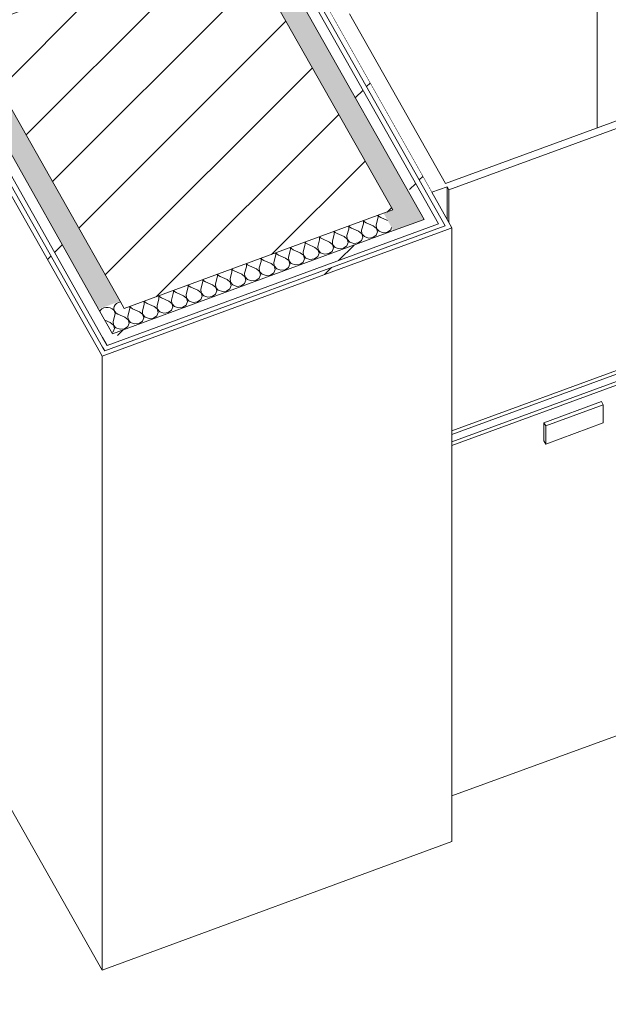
# Model space of a CAD drawing. Header units: millimetres. Extents: x -8337 to 19291, y 9509 to 21675.
# Tile 64 of 163: x -674 to 67, y 15336 to 16577. Entities that reach past the tile are written whole.
import ezdxf

# ---------------------------------------------------------------- set-up
doc = ezdxf.new("R2010")
doc.units = ezdxf.units.MM
doc.header["$MEASUREMENT"] = 0
doc.linetypes.add('Wipeout_Contour', pattern=[1000, 0, -1000])
for name, color, linetype in [('10_ESTR_Pilars', 7, 'Continuous'), ('Nuevo_08_E_Envans secs', 7, 'Continuous'), ('Nuevo_09_EI_Mobiliari general', 7, 'Continuous'), ('Nuevo_14_PAV_Soft Light Grey 0554', 7, 'Continuous'), ('Nuevo_Puertas Archicad', 7, 'Continuous')]:
    doc.layers.add(name, color=color, linetype=linetype)
for name, color, linetype, lineweight in [('10_ESTR_Pilars_Pluma_Nº__28', 7, 'Continuous', 20), ('10_ESTR_Pilars_Pluma_Nº__42', 8, 'Continuous', 25), ('Nuevo_08_E_Envans secs_Pluma_Nº__1', 7, 'Continuous', 5), ('Nuevo_08_E_Envans secs_Pluma_Nº__47', 7, 'Continuous', 20), ('Nuevo_09_EI_Mobiliari general_Pluma_Nº__1', 7, 'Continuous', 5), ('Nuevo_09_EI_Mobiliari general_Pluma_Nº__24', 252, 'Continuous', 5), ('Nuevo_14_PAV_Soft Light Grey 0554_Pluma_Nº__89', 7, 'Continuous', 5), ('Nuevo_Puertas Archicad_Pluma_Nº__1', 7, 'Continuous', 5)]:
    doc.layers.add(name, color=color, linetype=linetype, lineweight=lineweight)
for name, color, linetype, lineweight, true_color in [('Nuevo_08_E_Envans secs_Pluma_Nº__102', 7, 'Continuous', 5, 0xcccccc), ('Nuevo_08_E_Envans secs_Pluma_Nº__171', 171, 'Continuous', 13, 0xaaaaff), ('Nuevo_08_E_Envans secs_Pluma_Nº__177', 7, 'Continuous', 15, 0xf7e046), ('Nuevo_Puertas Archicad_Pluma_Nº__3', 7, 'Continuous', 5, 0xa4a4a4)]:
    doc.layers.add(name, color=color, linetype=linetype, lineweight=lineweight, true_color=true_color)
pattern_1 = [(45, (0, 0), (-183.8478, 183.8478), [195, -65]), (45, (7e-14, 183.85), (-183.8478, 183.8478), [195, -65])]

# ---------------------------------------------------------------- blocks, each defined once
blk = doc.blocks.new('Elem Sección_29_1')
at = {"color": 254, "linetype": 'Wipeout_Contour', "lineweight": 0, "ltscale": 65831.945839}
blk.add_wipeout([(-740.8, 16563.1), (-542.7, 16212.8), (-204.8, 16337), (-402.8, 16687.3)], dxfattribs=at).dxf.layer = '10_ESTR_Pilars'
at = {"layer": '10_ESTR_Pilars_Pluma_Nº__42', "linetype": 'Continuous', "lineweight": 25}
h = blk.add_hatch(dxfattribs=at)
h.set_pattern_fill('00_GCT_trama_45º_e1_400__05', color=8, style=0, pattern_type=2)
h.set_pattern_definition([(45, (0, 0), (-45.96194, 45.96194), [])])
h.paths.add_polyline_path([(-740.8, 16563.1), (-542.7, 16212.8), (-204.8, 16337), (-402.8, 16687.3)])
at = {"layer": '10_ESTR_Pilars_Pluma_Nº__28', "color": 7, "linetype": 'Continuous', "lineweight": 20}
blk.add_line((-402.8, 16687.3), (-740.8, 16563.1), dxfattribs=at)
at = {"layer": '10_ESTR_Pilars_Pluma_Nº__28', "color": 7, "linetype": 'Continuous', "lineweight": 20, "flags": 128}
for points in [[(-402.8, 16687.3), (-400.1, 16682.6), (-397.5, 16678), (-391.8, 16667.8), (-386.1, 16657.7), (-355.3, 16603.2), (-204.8, 16337)], [(-740.8, 16563.1), (-738.1, 16558.4), (-735.5, 16553.7), (-729.8, 16543.6), (-724, 16533.5), (-693.2, 16479), (-548, 16222.1), (-542.7, 16212.8)], [(-204.8, 16337), (-216.3, 16332.8), (-542.7, 16212.8)]]:
    blk.add_lwpolyline(points, dxfattribs=at)
blk = doc.blocks.new('Elem Sección_69_1')
at = {"layer": 'Nuevo_09_EI_Mobiliari general_Pluma_Nº__1', "color": 7, "linetype": 'Continuous', "lineweight": 5}
for p, q in [((52.6, 16698.4), (52.6, 16440.4)), ((-136.4, 16325.5), (-136.4, 16366.3)), ((-134.2, 16321.6), (-134.2, 16362.4)), ((-130.3, 16054.2), (194.8, 16173.5)), ((177.6, 16171.7), (-130.3, 16058.7)), ((-130.3, 16045), (175.4, 16157.2)), ((-130.3, 16040.3), (177.6, 16153.3)), ((-14.5, 16069), (57.9, 16095.6)), ((60.1, 16091.7), (-12.3, 16065.1)), ((57.9, 16095.6), (60.1, 16091.7)), ((60.1, 16068.7), (60.1, 16091.7)), ((-12.3, 16065.1), (-14.5, 16069)), ((-14.5, 16046), (-14.5, 16069)), ((60.1, 16068.7), (-12.3, 16042.1)), ((-12.3, 16042.1), (-12.3, 16065.1)), ((-12.3, 16042.1), (-14.5, 16046)), ((177.6, 15711.8), (-130.3, 15598.9))]:
    blk.add_line(p, q, dxfattribs=at)
at = {"layer": 'Nuevo_09_EI_Mobiliari general_Pluma_Nº__24', "color": 252, "linetype": 'Continuous', "lineweight": 5}
for p, q in [((-259.2, 16584), (-138.6, 16370.2)), ((173.2, 16484.6), (-138.6, 16370.2)), ((177.6, 16476.8), (-134.2, 16362.4)), ((-136.4, 16366.3), (-155.5, 16359.3)), ((-136.4, 16366.3), (-134.2, 16362.4)), ((-155.5, 16359.3), (-155.8, 16359.2))]:
    blk.add_line(p, q, dxfattribs=at)
at = {"layer": 'Nuevo_09_EI_Mobiliari general_Pluma_Nº__24', "color": 252, "linetype": 'Continuous', "lineweight": 5, "flags": 128}
blk.add_lwpolyline([(-287.4, 16592.5), (-278.5, 16576.9), (-155.8, 16359.2)], dxfattribs=at)
blk = doc.blocks.new('Elem Sección_110_1')
at = {"layer": 'Nuevo_Puertas Archicad', "linetype": 'Continuous', "lineweight": 0, "true_color": 0xffffff}
h = blk.add_hatch(dxfattribs=at)
h.set_pattern_fill('Hormigón_en_Masa_0001', style=0, pattern_type=2)
h.set_pattern_definition([(0, (0, 0), (0, 779.423), [48.75, -401.25]), (0, (225, 389.7), (0, 779.423), [48.75, -401.25]), (60, (0, 0), (-675, 389.71), [48.75, -401.25]), (60, (450, 0), (-675, 389.71), [48.75, -401.25]), (120, (48.75, 0), (675, 389.71), [48.75, -401.25]), (120, (498.75, 0), (675, 389.71), [48.75, -401.25]), (0, (0, 75), (0, 150), [0, -150, 0, -225]), (45, (75, 75), (-106.066, 106.066), [0, -112.5, 0, -187.5])])
h.paths.add_polyline_path([(-347.8, 15124.2), (-330.3, 15093), (481.8, 15389.5), (464.3, 15420.7)])
at = {"layer": 'Nuevo_Puertas Archicad_Pluma_Nº__1', "color": 7, "linetype": 'Continuous', "lineweight": 5}
for p, q in [((464.3, 15420.7), (-347.8, 15124.2)), ((464.3, 15420.7), (481.8, 15389.5)), ((481.8, 15389.5), (-330.3, 15093)), ((156.6, 15352.5), (127.6, 15341.9)), ((127.6, 15341.9), (146, 15309.2)), ((175, 15319.8), (146, 15309.2)), ((196.9, 15280.8), (167.9, 15270.2)), ((167.9, 15270.2), (186.3, 15237.5)), ((215.3, 15248.1), (186.3, 15237.5)), ((-347.8, 15124.2), (-330.3, 15093)), ((-684.4, 15045.4), (-713.5, 15034.8)), ((-684.4, 15045.4), (-625.8, 14941)), ((-625.8, 14941), (-654.8, 14930.4))]:
    blk.add_line(p, q, dxfattribs=at)
at = {"layer": 'Nuevo_Puertas Archicad_Pluma_Nº__1', "color": 7, "linetype": 'Continuous', "lineweight": 5, "flags": 128}
for points in [[(156.6, 15352.5), (159.3, 15347.8), (161.9, 15343.1), (167.6, 15333), (173.3, 15322.9), (175, 15319.8)], [(196.9, 15280.8), (203.9, 15268.3), (209.6, 15258.2), (215.3, 15248.1)], [(-713.5, 15034.8), (-710.8, 15030.1), (-708.2, 15025.4), (-702.5, 15015.3), (-696.8, 15005.2), (-666.2, 14950.6), (-660.5, 14940.5), (-654.8, 14930.4)]]:
    blk.add_lwpolyline(points, dxfattribs=at)
at = {"layer": 'Nuevo_Puertas Archicad_Pluma_Nº__3', "color": 253, "linetype": 'Continuous', "lineweight": 5, "true_color": 0xa4a4a4}
for p, q in [((481.8, 15389.5), (481.8, 15384.8)), ((127.6, 15341.9), (127.6, 15297.8)), ((175, 15315.1), (175, 15319.8)), ((146, 15309.2), (146, 15304.5)), ((167.9, 14496), (167.9, 15270.2)), ((215.3, 14474.8), (215.3, 15248.1)), ((186.3, 15237.5), (186.3, 14464.2)), ((-347.8, 14349.9), (-347.8, 15124.2)), ((-330.3, 14318.8), (-330.3, 15093)), ((133.8, 14964.1), (167.9, 14976.6)), ((8.1, 14918.2), (85.4, 14946.4)), ((-625.8, 14689), (-625.8, 14941)), ((-654.8, 14930.4), (-654.8, 14740.3)), ((-117.6, 14872.3), (-40.2, 14900.6)), ((-117.6, 14872.3), (-117.6, 14840.1)), ((-291.6, 14826), (-298.7, 14820.1)), ((-282, 14830.8), (-291.6, 14826)), ((-278.7, 14824.9), (-288.4, 14820.2)), ((-272.3, 14833.1), (-282, 14830.8)), ((-269, 14827.2), (-278.7, 14824.9)), ((-265.2, 14832.3), (-272.3, 14833.1)), ((-261.9, 14826.5), (-269, 14827.2)), ((-262.6, 14828.6), (-265.2, 14832.3)), ((-262.6, 14828.6), (-259.4, 14822.8)), ((-259.4, 14822.8), (-261.9, 14826.5)), ((-261.9, 14817.3), (-259.4, 14822.8)), ((-298.7, 14820.1), (-301.3, 14814.5)), ((-301.3, 14814.5), (-298, 14808.7)), ((-295.4, 14814.2), (-298, 14808.7)), ((-288.4, 14820.2), (-295.4, 14814.2)), ((-284.5, 14815.2), (-285.5, 14813.3)), ((-285.5, 14813.3), (-278.9, 14799.7)), ((-282.1, 14817.3), (-284.5, 14815.2)), ((-278.7, 14819), (-282.1, 14817.3)), ((-275.3, 14819.8), (-278.7, 14819)), ((-272.8, 14819.5), (-275.3, 14819.8)), ((-271.9, 14818.2), (-272.8, 14819.5)), ((-271.9, 14818.2), (-265.4, 14804.7)), ((-268.7, 14811.6), (-261.9, 14817.3)), ((-298, 14808.7), (-295.4, 14805)), ((-295.4, 14805), (-288.4, 14804.2)), ((-288.4, 14804.2), (-281.8, 14805.8)), ((-278.9, 14799.7), (-274.1, 14786.1)), ((-265.4, 14804.7), (-260.5, 14791.1)), ((-274.3, 14786.6), (-272.9, 14779.2)), ((-260.5, 14791.1), (-260.1, 14789.2)), ((-260.1, 14789.2), (-258.2, 14778)), ((-291.6, 14775.4), (-298.7, 14769.5)), ((-282, 14780.2), (-291.6, 14775.4)), ((-278.7, 14774.4), (-288.4, 14769.6)), ((-273.5, 14782.2), (-282, 14780.2)), ((-272.9, 14775.7), (-278.7, 14774.4)), ((-272.9, 14756.2), (-272.9, 14779.2)), ((-258.2, 14755), (-258.2, 14778)), ((-298.7, 14769.5), (-301.3, 14763.9)), ((-301.3, 14763.9), (-298, 14758.1)), ((-295.4, 14763.6), (-298, 14758.1)), ((-288.4, 14769.6), (-295.4, 14763.6)), ((-284.5, 14764.6), (-285.5, 14762.7)), ((-285.5, 14762.7), (-278.9, 14752.8)), ((-282.1, 14766.7), (-284.5, 14764.6)), ((-278.7, 14768.4), (-282.1, 14766.7)), ((-275.3, 14769.2), (-278.7, 14768.4)), ((-272.9, 14768.9), (-275.3, 14769.2)), ((-298, 14758.1), (-295.4, 14754.4)), ((-295.4, 14754.4), (-288.4, 14753.7)), ((-288.4, 14753.7), (-280.7, 14755.5)), ((-278.9, 14752.8), (-277.2, 14750.4)), ((-277.2, 14750.4), (-271.9, 14746.5)), ((-274.5, 14752.8), (-272.9, 14756.2)), ((-264.7, 14745.5), (-261.6, 14747.6)), ((-261.6, 14747.6), (-260.1, 14750.8)), ((-260.1, 14750.8), (-258.2, 14755)), ((-271.9, 14746.5), (-268.4, 14745.1)), ((-268.4, 14745.1), (-264.7, 14745.5)), ((167.9, 14500.7), (-330.3, 14318.8)), ((184.8, 14465.8), (167.9, 14496)), ((-330.3, 14318.8), (-347.8, 14349.9))]:
    blk.add_line(p, q, dxfattribs=at)
blk = doc.blocks.new('*X167')
at = {"layer": 'Nuevo_08_E_Envans secs_Pluma_Nº__102', "linetype": 'Continuous', "lineweight": 5, "true_color": 0xcccccc}
blk.add_hatch(color=254, dxfattribs=at).paths.add_polyline_path([(-328.2, 16613.2), (-355.3, 16603.2), (-204.8, 16337), (-216.3, 16332.8), (-204, 16311), (-165.4, 16325.2), (-316.8, 16592.9)])
blk = doc.blocks.new('Elem Sección_130_1')
at = {"layer": 'Nuevo_08_E_Envans secs', "lineweight": 0}
blk.add_blockref('*X167', (0, 0), dxfattribs=at)
at = {"color": 254, "linetype": 'Wipeout_Contour', "lineweight": 0, "ltscale": 131694.657866}
blk.add_wipeout([(-287.4, 16592.5), (-293.1, 16590.3), (-136, 16312.4), (-130.3, 16314.6), (-155.5, 16359.3), (-155.8, 16359.2), (-278.6, 16576.9), (-278.5, 16576.9)], dxfattribs=at).dxf.layer = 'Nuevo_08_E_Envans secs'
at = {"layer": 'Nuevo_08_E_Envans secs_Pluma_Nº__171', "linetype": 'Continuous', "lineweight": 13, "true_color": 0xaaaaff}
h = blk.add_hatch(dxfattribs=at)
h.set_pattern_fill('Panellat_HPL_0001', color=161, style=0, pattern_type=2)
h.set_pattern_definition(pattern_1)
h.paths.add_polyline_path([(-287.4, 16592.5), (-293.1, 16590.3), (-136, 16312.4), (-130.3, 16314.6), (-155.5, 16359.3), (-155.8, 16359.2), (-278.6, 16576.9), (-278.5, 16576.9)])
at = {"layer": 'Nuevo_08_E_Envans secs_Pluma_Nº__1', "color": 7, "linetype": 'Continuous', "lineweight": 5}
blk.add_line((-130.3, 16314.6), (-136, 16312.4), dxfattribs=at)
at = {"layer": 'Nuevo_08_E_Envans secs_Pluma_Nº__47', "color": 7, "linetype": 'Continuous', "lineweight": 20}
blk.add_line((-130.3, 16314.6), (-130.3, 15541.3), dxfattribs=at)
at = {"color": 254, "linetype": 'Wipeout_Contour', "lineweight": 0, "ltscale": 82157.948299}
blk.add_wipeout([(-316.8, 16592.9), (-165.4, 16325.2), (-159.7, 16315), (-147.1, 16319.7), (-304.2, 16597.5)], dxfattribs=at).dxf.layer = 'Nuevo_08_E_Envans secs'
at = {"layer": 'Nuevo_08_E_Envans secs_Pluma_Nº__177', "linetype": 'Continuous', "lineweight": 15, "true_color": 0xf7e046}
h = blk.add_hatch(dxfattribs=at)
h.set_pattern_fill('Panellat_HPL_0001', color=53, style=0, pattern_type=2)
h.set_pattern_definition(pattern_1)
h.paths.add_polyline_path([(-316.8, 16592.9), (-165.4, 16325.2), (-159.7, 16315), (-147.1, 16319.7), (-304.2, 16597.5)])
at = {"layer": 'Nuevo_08_E_Envans secs_Pluma_Nº__1', "color": 7, "linetype": 'Continuous', "lineweight": 5}
for p, q in [((-278.5, 16576.9), (-278.6, 16576.9)), ((-155.5, 16359.3), (-130.3, 16314.6))]:
    blk.add_line(p, q, dxfattribs=at)
at = {"layer": 'Nuevo_08_E_Envans secs_Pluma_Nº__1', "color": 7, "linetype": 'Continuous', "lineweight": 5, "flags": 128}
for points in [[(-328.2, 16613.2), (-322.5, 16603), (-316.8, 16592.9), (-165.4, 16325.2)], [(-304.2, 16597.5), (-301.6, 16592.9), (-147.1, 16319.7)], [(-295.8, 16595), (-293.1, 16590.3), (-138.7, 16317.1)]]:
    blk.add_lwpolyline(points, dxfattribs=at)
blk = doc.blocks.new('*X169')
at = {"layer": 'Nuevo_08_E_Envans secs_Pluma_Nº__102', "color": 254, "linetype": 'Continuous', "lineweight": 5, "true_color": 0xcccccc}
for p, q in [((-241.6, 16321.7), (-242, 16323.3)), ((-241.7, 16323.5), (-240.4, 16322.1)), ((-225.6, 16318.2), (-223.4, 16326.2)), ((-223.2, 16328.4), (-223.6, 16330.1)), ((-223.4, 16326.2), (-223.2, 16328.4)), ((-223.3, 16330.2), (-222, 16328.9)), ((-222, 16328.9), (-219.8, 16327.6)), ((-211.3, 16323.8), (-219.8, 16327.6)), ((-278.4, 16309.9), (-277.2, 16308.6)), ((-262.4, 16304.7), (-260.2, 16312.7)), ((-260, 16314.9), (-260.4, 16316.6)), ((-260.2, 16312.7), (-260, 16314.9)), ((-260, 16316.7), (-258.8, 16315.4)), ((-258.8, 16315.4), (-256.6, 16314)), ((-247.7, 16310.1), (-256.6, 16314)), ((-243.7, 16307), (-247.7, 16310.1)), ((-244, 16311.5), (-241.8, 16319.4)), ((-244, 16311.5), (-243.7, 16307)), ((-241.8, 16319.4), (-241.6, 16321.7)), ((-240.4, 16322.1), (-238.2, 16320.8)), ((-229.3, 16316.9), (-238.2, 16320.8)), ((-225.3, 16313.8), (-229.3, 16316.9)), ((-225.6, 16318.2), (-225.3, 16313.8)), ((-225.3, 16313.8), (-222.1, 16310.2)), ((-224, 16309.5), (-225.3, 16313.8)), ((-222.1, 16310.2), (-217, 16308.4)), ((-211.5, 16309.1), (-207.3, 16312)), ((-207.3, 16312), (-206.2, 16314.8)), ((-299.2, 16291.2), (-297, 16299.2)), ((-296.8, 16301.4), (-297.2, 16303)), ((-297, 16299.2), (-296.8, 16301.4)), ((-296.8, 16303.2), (-295.6, 16301.9)), ((-295.6, 16301.9), (-293.3, 16300.5)), ((-284.5, 16296.6), (-293.3, 16300.5)), ((-280.8, 16298), (-278.6, 16305.9)), ((-280.8, 16298), (-280.5, 16293.5)), ((-278.4, 16308.2), (-278.8, 16309.8)), ((-278.6, 16305.9), (-278.4, 16308.2)), ((-277.2, 16308.6), (-274.9, 16307.3)), ((-266.1, 16303.4), (-274.9, 16307.3)), ((-262.1, 16300.3), (-266.1, 16303.4)), ((-262.4, 16304.7), (-262.1, 16300.3)), ((-262.1, 16300.3), (-258.9, 16296.6)), ((-260.8, 16295.9), (-262.1, 16300.3)), ((-248.3, 16295.6), (-244.1, 16298.5)), ((-244.1, 16298.5), (-242.4, 16302.7)), ((-243.7, 16307), (-240.5, 16303.4)), ((-242.4, 16302.7), (-243.7, 16307)), ((-240.5, 16303.4), (-235.4, 16301.7)), ((-235.4, 16301.7), (-229.9, 16302.3)), ((-229.9, 16302.3), (-225.7, 16305.2)), ((-225.7, 16305.2), (-224, 16309.5)), ((-217, 16308.4), (-211.5, 16309.1)), ((-336, 16277.7), (-333.8, 16285.6)), ((-333.6, 16287.9), (-334, 16289.5)), ((-333.8, 16285.6), (-333.6, 16287.9)), ((-333.6, 16289.7), (-332.4, 16288.3)), ((-332.4, 16288.3), (-330.1, 16287)), ((-321.3, 16283.1), (-330.1, 16287)), ((-317.6, 16284.4), (-315.4, 16292.4)), ((-315.2, 16294.6), (-315.6, 16296.3)), ((-315.4, 16292.4), (-315.2, 16294.6)), ((-315.2, 16296.4), (-314, 16295.1)), ((-314, 16295.1), (-311.7, 16293.8)), ((-302.9, 16289.9), (-311.7, 16293.8)), ((-298.9, 16286.7), (-302.9, 16289.9)), ((-299.2, 16291.2), (-298.8, 16286.8)), ((-297.6, 16282.4), (-298.9, 16286.7)), ((-298.8, 16286.8), (-295.7, 16283.1)), ((-280.5, 16293.5), (-284.5, 16296.6)), ((-280.9, 16284.9), (-279.2, 16289.2)), ((-280.5, 16293.5), (-277.3, 16289.9)), ((-279.2, 16289.2), (-280.5, 16293.5)), ((-277.3, 16289.9), (-272.2, 16288.1)), ((-272.2, 16288.1), (-266.7, 16288.8)), ((-266.7, 16288.8), (-262.5, 16291.7)), ((-262.5, 16291.7), (-260.8, 16295.9)), ((-258.9, 16296.6), (-253.8, 16294.9)), ((-253.8, 16294.9), (-248.3, 16295.6)), ((-370.4, 16274.4), (-370.8, 16276)), ((-370.6, 16272.1), (-370.4, 16274.4)), ((-370.4, 16276.1), (-369.2, 16274.8)), ((-369.2, 16274.8), (-366.9, 16273.5)), ((-358, 16269.6), (-366.9, 16273.5)), ((-354.4, 16270.9), (-352.2, 16278.9)), ((-352, 16281.1), (-352.4, 16282.8)), ((-352.2, 16278.9), (-352, 16281.1)), ((-352, 16282.9), (-350.8, 16281.6)), ((-350.8, 16281.6), (-348.5, 16280.2)), ((-339.7, 16276.3), (-348.5, 16280.2)), ((-335.7, 16273.2), (-339.7, 16276.3)), ((-336, 16277.7), (-335.6, 16273.2)), ((-334.4, 16268.9), (-335.7, 16273.2)), ((-335.6, 16273.2), (-332.5, 16269.6)), ((-317.3, 16280), (-321.3, 16283.1)), ((-317.7, 16271.4), (-316, 16275.6)), ((-317.6, 16284.4), (-317.2, 16280)), ((-316, 16275.6), (-317.3, 16280)), ((-317.2, 16280), (-314.1, 16276.4)), ((-314.1, 16276.4), (-309, 16274.6)), ((-309, 16274.6), (-303.5, 16275.3)), ((-303.5, 16275.3), (-299.3, 16278.2)), ((-299.3, 16278.2), (-297.6, 16282.4)), ((-295.7, 16283.1), (-290.6, 16281.4)), ((-290.6, 16281.4), (-285.1, 16282)), ((-285.1, 16282), (-280.9, 16284.9)), ((-407.2, 16260.8), (-407.6, 16262.5)), ((-407.4, 16258.6), (-407.2, 16260.8)), ((-407.2, 16262.6), (-405.9, 16261.3)), ((-405.9, 16261.3), (-403.7, 16260)), ((-391.2, 16257.4), (-389, 16265.4)), ((-388.8, 16267.6), (-389.2, 16269.2)), ((-389, 16265.4), (-388.8, 16267.6)), ((-388.8, 16269.4), (-387.6, 16268.1)), ((-387.6, 16268.1), (-385.3, 16266.7)), ((-376.4, 16262.8), (-385.3, 16266.7)), ((-372.5, 16259.7), (-376.4, 16262.8)), ((-372.8, 16264.2), (-370.6, 16272.1)), ((-372.8, 16264.2), (-372.4, 16259.7)), ((-354.1, 16266.5), (-358, 16269.6)), ((-354.5, 16257.9), (-352.8, 16262.1)), ((-354.4, 16270.9), (-354, 16266.5)), ((-352.8, 16262.1), (-354.1, 16266.5)), ((-354, 16266.5), (-350.8, 16262.8)), ((-350.8, 16262.8), (-345.8, 16261.1)), ((-345.8, 16261.1), (-340.3, 16261.8)), ((-340.3, 16261.8), (-336.1, 16264.7)), ((-336.1, 16264.7), (-334.4, 16268.9)), ((-332.5, 16269.6), (-327.4, 16267.9)), ((-327.4, 16267.9), (-321.9, 16268.5)), ((-321.9, 16268.5), (-317.7, 16271.4)), ((-444, 16247.3), (-444.4, 16248.9)), ((-444, 16249.1), (-442.7, 16247.8)), ((-427.9, 16243.9), (-425.8, 16251.8)), ((-425.6, 16254.1), (-426, 16255.7)), ((-425.8, 16251.8), (-425.6, 16254.1)), ((-425.6, 16255.8), (-424.3, 16254.5)), ((-424.3, 16254.5), (-422.1, 16253.2)), ((-413.2, 16249.3), (-422.1, 16253.2)), ((-409.3, 16246.2), (-413.2, 16249.3)), ((-409.5, 16250.6), (-407.4, 16258.6)), ((-409.5, 16250.6), (-409.2, 16246.2)), ((-394.8, 16256.1), (-403.7, 16260)), ((-390.9, 16252.9), (-394.8, 16256.1)), ((-391.3, 16244.4), (-389.6, 16248.6)), ((-391.2, 16257.4), (-390.8, 16253)), ((-389.6, 16248.6), (-390.9, 16252.9)), ((-390.8, 16253), (-387.6, 16249.3)), ((-387.6, 16249.3), (-382.6, 16247.6)), ((-382.6, 16247.6), (-377.1, 16248.2)), ((-377.1, 16248.2), (-372.9, 16251.1)), ((-372.9, 16251.1), (-371.2, 16255.4)), ((-371.2, 16255.4), (-372.5, 16259.7)), ((-372.4, 16259.7), (-369.2, 16256.1)), ((-369.2, 16256.1), (-364.2, 16254.3)), ((-364.2, 16254.3), (-358.7, 16255)), ((-358.7, 16255), (-354.5, 16257.9)), ((-480.8, 16235.6), (-479.5, 16234.3)), ((-464.7, 16230.4), (-462.6, 16238.3)), ((-462.3, 16240.6), (-462.8, 16242.2)), ((-462.6, 16238.3), (-462.3, 16240.6)), ((-462.4, 16242.3), (-461.1, 16241)), ((-461.1, 16241), (-458.9, 16239.7)), ((-450, 16235.8), (-458.9, 16239.7)), ((-446.1, 16232.7), (-450, 16235.8)), ((-446.3, 16237.1), (-444.2, 16245.1)), ((-446.3, 16237.1), (-446, 16232.7)), ((-444.2, 16245.1), (-444, 16247.3)), ((-442.7, 16247.8), (-440.5, 16246.4)), ((-431.6, 16242.5), (-440.5, 16246.4)), ((-427.7, 16239.4), (-431.6, 16242.5)), ((-427.9, 16243.9), (-427.6, 16239.4)), ((-426.4, 16235.1), (-427.7, 16239.4)), ((-427.6, 16239.4), (-424.4, 16235.8)), ((-424.4, 16235.8), (-419.3, 16234.1)), ((-413.9, 16234.7), (-409.7, 16237.6)), ((-409.7, 16237.6), (-408, 16241.8)), ((-408, 16241.8), (-409.3, 16246.2)), ((-409.2, 16246.2), (-406, 16242.6)), ((-406, 16242.6), (-400.9, 16240.8)), ((-400.9, 16240.8), (-395.5, 16241.5)), ((-395.5, 16241.5), (-391.3, 16244.4)), ((-501.5, 16216.8), (-499.4, 16224.8)), ((-499.1, 16227), (-499.5, 16228.7)), ((-499.4, 16224.8), (-499.1, 16227)), ((-499.2, 16228.8), (-497.9, 16227.5)), ((-497.9, 16227.5), (-495.7, 16226.2)), ((-486.8, 16222.2), (-495.7, 16226.2)), ((-483.1, 16223.6), (-481, 16231.6)), ((-483.1, 16223.6), (-482.8, 16219.2)), ((-480.7, 16233.8), (-481.1, 16235.4)), ((-481, 16231.6), (-480.7, 16233.8)), ((-479.5, 16234.3), (-477.3, 16232.9)), ((-468.4, 16229), (-477.3, 16232.9)), ((-464.5, 16225.9), (-468.4, 16229)), ((-464.7, 16230.4), (-464.4, 16225.9)), ((-463.2, 16221.6), (-464.5, 16225.9)), ((-464.4, 16225.9), (-461.2, 16222.3)), ((-450.7, 16221.2), (-446.5, 16224.1)), ((-446.5, 16224.1), (-444.8, 16228.3)), ((-444.8, 16228.3), (-446.1, 16232.7)), ((-446, 16232.7), (-442.8, 16229)), ((-442.8, 16229), (-437.7, 16227.3)), ((-437.7, 16227.3), (-432.3, 16228)), ((-432.3, 16228), (-428.1, 16230.8)), ((-428.1, 16230.8), (-426.4, 16235.1)), ((-419.3, 16234.1), (-413.9, 16234.7)), ((-572.8, 16210.8), (-573.6, 16209.5)), ((-570.9, 16212.5), (-572.8, 16210.8)), ((-568.6, 16213.7), (-570.9, 16212.5)), ((-565.9, 16214.3), (-568.6, 16213.7)), ((-563.1, 16214.3), (-565.9, 16214.3)), ((-560.4, 16213.8), (-563.1, 16214.3)), ((-558.1, 16212.6), (-560.4, 16213.8)), ((-556.1, 16211), (-558.1, 16212.6)), ((-555.6, 16215.5), (-556.1, 16213.3)), ((-556.1, 16213.3), (-555.8, 16211.1)), ((-554.9, 16209), (-556.1, 16211)), ((-555.8, 16211.1), (-554.8, 16209)), ((-554.4, 16217.6), (-555.6, 16215.5)), ((-552.6, 16219.2), (-554.4, 16217.6)), ((-550.2, 16220.4), (-552.6, 16219.2)), ((-547.5, 16221.1), (-550.2, 16220.4)), ((-547.4, 16221.1), (-547.5, 16221.1)), ((-538.3, 16203.3), (-536.1, 16211.3)), ((-535.9, 16213.5), (-536.3, 16215.1)), ((-536.1, 16211.3), (-535.9, 16213.5)), ((-536, 16215.3), (-534.7, 16214)), ((-534.7, 16214), (-532.5, 16212.6)), ((-523.6, 16208.7), (-532.5, 16212.6)), ((-519.9, 16210.1), (-517.7, 16218)), ((-517.5, 16220.3), (-517.9, 16221.9)), ((-517.7, 16218), (-517.5, 16220.3)), ((-517.6, 16222), (-516.3, 16220.7)), ((-516.3, 16220.7), (-514.1, 16219.4)), ((-505.2, 16215.5), (-514.1, 16219.4)), ((-501.3, 16212.4), (-505.2, 16215.5)), ((-501.5, 16216.8), (-501.2, 16212.4)), ((-499.9, 16208), (-501.3, 16212.4)), ((-501.2, 16212.4), (-498, 16208.8)), ((-482.9, 16219.1), (-486.8, 16222.2)), ((-483.2, 16210.6), (-481.5, 16214.8)), ((-481.5, 16214.8), (-482.9, 16219.1)), ((-482.8, 16219.2), (-479.6, 16215.5)), ((-479.6, 16215.5), (-474.5, 16213.8)), ((-474.5, 16213.8), (-469.1, 16214.4)), ((-469.1, 16214.4), (-464.9, 16217.3)), ((-464.9, 16217.3), (-463.2, 16221.6)), ((-461.2, 16222.3), (-456.1, 16220.5)), ((-456.1, 16220.5), (-450.7, 16221.2)), ((-556.7, 16196.6), (-554.5, 16204.5)), ((-554.3, 16206.8), (-554.9, 16209)), ((-554.8, 16209), (-553.1, 16207.2)), ((-554.5, 16204.5), (-554.3, 16206.8)), ((-553.1, 16207.2), (-550.9, 16205.9)), ((-542, 16202), (-550.9, 16205.9)), ((-538, 16198.8), (-542, 16202)), ((-538.3, 16203.3), (-538, 16198.9)), ((-538, 16198.9), (-534.8, 16195.2)), ((-536.7, 16194.5), (-538, 16198.8)), ((-519.6, 16205.6), (-523.6, 16208.7)), ((-520, 16197), (-518.3, 16201.3)), ((-519.9, 16210.1), (-519.6, 16205.6)), ((-519.6, 16205.6), (-516.4, 16202)), ((-518.3, 16201.3), (-519.6, 16205.6)), ((-516.4, 16202), (-511.3, 16200.3)), ((-511.3, 16200.3), (-505.8, 16200.9)), ((-505.8, 16200.9), (-501.6, 16203.8)), ((-501.6, 16203.8), (-499.9, 16208)), ((-498, 16208.8), (-492.9, 16207)), ((-492.9, 16207), (-487.5, 16207.7)), ((-487.5, 16207.7), (-483.2, 16210.6)), ((-560.4, 16195.2), (-567.1, 16198.2)), ((-556.4, 16192.1), (-560.4, 16195.2)), ((-556.8, 16183.5), (-555.1, 16187.8)), ((-556.7, 16196.6), (-556.4, 16192.1)), ((-556.4, 16192.1), (-553.2, 16188.5)), ((-555.1, 16187.8), (-556.4, 16192.1)), ((-553.2, 16188.5), (-548.1, 16186.7)), ((-548.1, 16186.7), (-542.6, 16187.4)), ((-542.6, 16187.4), (-538.4, 16190.3)), ((-538.4, 16190.3), (-536.7, 16194.5)), ((-534.8, 16195.2), (-529.7, 16193.5)), ((-529.7, 16193.5), (-524.2, 16194.2)), ((-524.2, 16194.2), (-520, 16197)), ((-558.3, 16182.5), (-556.8, 16183.5))]:
    blk.add_line(p, q, dxfattribs=at)
blk = doc.blocks.new('Elem Sección_131_1')
at = {"layer": 'Nuevo_08_E_Envans secs', "lineweight": 0}
blk.add_blockref('*X169', (0, 0), dxfattribs=at)
at = {"color": 254, "linetype": 'Wipeout_Contour', "lineweight": 0, "ltscale": 64961.072633}
blk.add_wipeout([(-570.6, 16152.7), (-136, 16312.4), (-138.7, 16317.1), (-573.2, 16157.4)], dxfattribs=at).dxf.layer = 'Nuevo_08_E_Envans secs'
at = {"layer": 'Nuevo_08_E_Envans secs_Pluma_Nº__171', "linetype": 'Continuous', "lineweight": 13, "true_color": 0xaaaaff}
h = blk.add_hatch(dxfattribs=at)
h.set_pattern_fill('Panellat_HPL_0001', color=161, style=0, pattern_type=2)
h.set_pattern_definition(pattern_1)
h.paths.add_polyline_path([(-570.6, 16152.7), (-136, 16312.4), (-138.7, 16317.1), (-573.2, 16157.4)])
at = {"layer": 'Nuevo_08_E_Envans secs_Pluma_Nº__1', "color": 7, "linetype": 'Continuous', "lineweight": 5}
blk.add_line((-573.2, 16157.4), (-570.6, 16152.7), dxfattribs=at)
at = {"layer": 'Nuevo_08_E_Envans secs_Pluma_Nº__47', "color": 7, "linetype": 'Continuous', "lineweight": 20}
blk.add_line((-570.6, 16152.7), (-570.6, 15379.4), dxfattribs=at)
at = {"color": 254, "linetype": 'Wipeout_Contour', "lineweight": 0, "ltscale": 97507.355076}
blk.add_wipeout([(-570, 16176.4), (-564.3, 16166.3), (-159.7, 16315), (-165.4, 16325.2), (-204, 16311), (-557.5, 16181.1)], dxfattribs=at).dxf.layer = 'Nuevo_08_E_Envans secs'
at = {"layer": 'Nuevo_08_E_Envans secs_Pluma_Nº__177', "linetype": 'Continuous', "lineweight": 15, "true_color": 0xf7e046}
h = blk.add_hatch(dxfattribs=at)
h.set_pattern_fill('Panellat_HPL_0001', color=53, style=0, pattern_type=2)
h.set_pattern_definition(pattern_1)
h.paths.add_polyline_path([(-570, 16176.4), (-564.3, 16166.3), (-159.7, 16315), (-165.4, 16325.2), (-204, 16311), (-557.5, 16181.1)])
at = {"layer": 'Nuevo_08_E_Envans secs_Pluma_Nº__1', "color": 7, "linetype": 'Continuous', "lineweight": 5}
blk.add_line((-136, 16312.4), (-570.6, 16152.7), dxfattribs=at)
at = {"layer": 'Nuevo_08_E_Envans secs_Pluma_Nº__1', "color": 7, "linetype": 'Continuous', "lineweight": 5, "flags": 128}
for points in [[(-165.4, 16325.2), (-204, 16311), (-557.5, 16181.1)], [(-138.7, 16317.1), (-144.5, 16315), (-567.4, 16159.5)], [(-147.1, 16319.7), (-159.7, 16315), (-564.3, 16166.3)]]:
    blk.add_lwpolyline(points, dxfattribs=at)
blk = doc.blocks.new('*X171')
at = {"layer": 'Nuevo_08_E_Envans secs_Pluma_Nº__102', "linetype": 'Continuous', "lineweight": 5, "true_color": 0xcccccc}
blk.add_hatch(color=254, dxfattribs=at).paths.add_polyline_path([(-720.3, 16469.1), (-708.8, 16448.8), (-575.1, 16212.2), (-548, 16222.1), (-693.2, 16479)])
blk = doc.blocks.new('Elem Sección_132_1')
at = {"layer": 'Nuevo_08_E_Envans secs', "lineweight": 0}
blk.add_blockref('*X171', (0, 0), dxfattribs=at)
at = {"color": 254, "linetype": 'Wipeout_Contour', "lineweight": 0, "ltscale": 65232.350598}
blk.add_wipeout([(-573.2, 16157.4), (-567.4, 16159.5), (-721.9, 16432.7), (-727.7, 16430.6)], dxfattribs=at).dxf.layer = 'Nuevo_08_E_Envans secs'
at = {"layer": 'Nuevo_08_E_Envans secs_Pluma_Nº__171', "linetype": 'Continuous', "lineweight": 13, "true_color": 0xaaaaff}
h = blk.add_hatch(dxfattribs=at)
h.set_pattern_fill('Panellat_HPL_0001', color=161, style=0, pattern_type=2)
h.set_pattern_definition(pattern_1)
h.paths.add_polyline_path([(-573.2, 16157.4), (-567.4, 16159.5), (-721.9, 16432.7), (-727.7, 16430.6)])
at = {"layer": 'Nuevo_08_E_Envans secs_Pluma_Nº__47', "color": 7, "linetype": 'Continuous', "lineweight": 20}
blk.add_line((-727.7, 16430.6), (-727.7, 15657.3), dxfattribs=at)
at = {"color": 254, "linetype": 'Wipeout_Contour', "lineweight": 0, "ltscale": 81523.289638}
blk.add_wipeout([(-721.4, 16444.2), (-570, 16176.4), (-557.5, 16181.1), (-575.1, 16212.2), (-708.8, 16448.8)], dxfattribs=at).dxf.layer = 'Nuevo_08_E_Envans secs'
at = {"layer": 'Nuevo_08_E_Envans secs_Pluma_Nº__177', "linetype": 'Continuous', "lineweight": 15, "true_color": 0xf7e046}
h = blk.add_hatch(dxfattribs=at)
h.set_pattern_fill('Panellat_HPL_0001', color=53, style=0, pattern_type=2)
h.set_pattern_definition(pattern_1)
h.paths.add_polyline_path([(-721.4, 16444.2), (-570, 16176.4), (-557.5, 16181.1), (-575.1, 16212.2), (-708.8, 16448.8)])
at = {"layer": 'Nuevo_08_E_Envans secs_Pluma_Nº__1', "color": 7, "linetype": 'Continuous', "lineweight": 5}
blk.add_line((-727.7, 16430.6), (-573.2, 16157.4), dxfattribs=at)
at = {"layer": 'Nuevo_08_E_Envans secs_Pluma_Nº__1', "color": 7, "linetype": 'Continuous', "lineweight": 5, "flags": 128}
for points in [[(-720.3, 16469.1), (-714.6, 16458.9), (-708.8, 16448.8), (-575.1, 16212.2), (-557.5, 16181.1)], [(-724.5, 16437.4), (-721.9, 16432.7), (-570.1, 16164.2), (-567.4, 16159.5)], [(-721.4, 16444.2), (-718.8, 16439.5), (-570, 16176.4), (-564.3, 16166.3)]]:
    blk.add_lwpolyline(points, dxfattribs=at)
blk = doc.blocks.new('Elem Sección_155_1')
at = {"layer": 'Nuevo_14_PAV_Soft Light Grey 0554_Pluma_Nº__89', "color": 7, "linetype": 'Continuous', "lineweight": 5}
for p, q in [((-570.6, 15379.4), (-727.7, 15657.3)), ((-130.3, 15541.3), (-570.6, 15379.4))]:
    blk.add_line(p, q, dxfattribs=at)

msp = doc.modelspace()

# ---------------------------------------------------------------- block references
at = {"layer": '10_ESTR_Pilars', "lineweight": 0}
msp.add_blockref('Elem Sección_29_1', (0, 0), dxfattribs=at)
at = {"layer": 'Nuevo_Puertas Archicad', "lineweight": 0}
msp.add_blockref('Elem Sección_110_1', (0, 0), dxfattribs=at)

# ---------------------------------------------------------------- next in the draw order: block references
at = {"layer": 'Nuevo_09_EI_Mobiliari general', "lineweight": 0}
msp.add_blockref('Elem Sección_69_1', (0, 0), dxfattribs=at)

# ---------------------------------------------------------------- next in the draw order: block references
at = {"layer": 'Nuevo_08_E_Envans secs', "lineweight": 0}
msp.add_blockref('Elem Sección_130_1', (0, 0), dxfattribs=at)

# ---------------------------------------------------------------- next in the draw order: block references
msp.add_blockref('Elem Sección_131_1', (0, 0), dxfattribs=at)

# ---------------------------------------------------------------- next in the draw order: block references
msp.add_blockref('Elem Sección_132_1', (0, 0), dxfattribs=at)

# ---------------------------------------------------------------- next in the draw order: block references
at = {"layer": 'Nuevo_14_PAV_Soft Light Grey 0554', "lineweight": 0}
msp.add_blockref('Elem Sección_155_1', (0, 0), dxfattribs=at)

doc.saveas('drawing.dxf')
